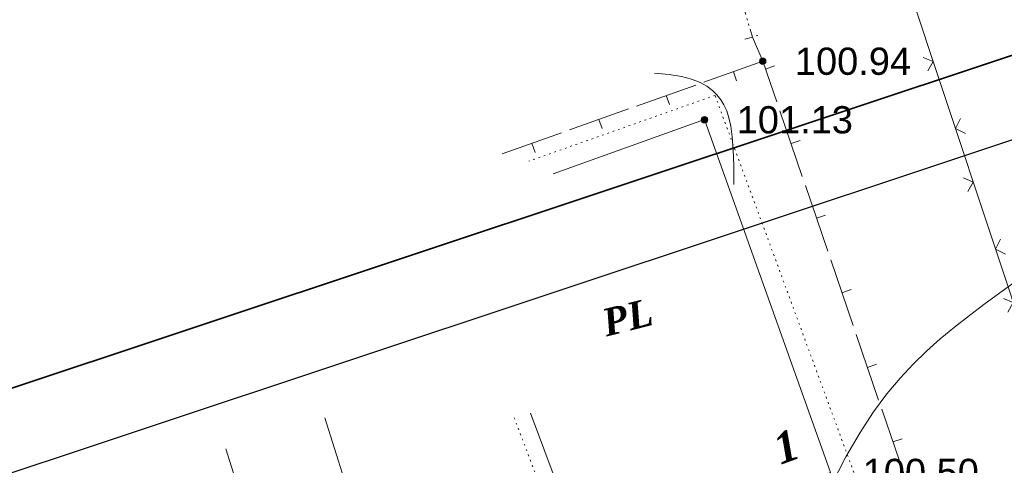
# Model space of a CAD drawing. Header units: millimetres. Extents: x 9396 to 25236, y 15106 to 31102.
# Tile 204 of 256: x 11337 to 11398, y 16704 to 16731. Entities that reach past the tile are written whole.
import ezdxf
from ezdxf.enums import TextEntityAlignment as Align

# ---------------------------------------------------------------- set-up
doc = ezdxf.new("R2010")
doc.units = ezdxf.units.MM
for name, pattern in [('DIVIDE', [1.25, 0.5, -0.25, 0, -0.25, 0, -0.25]), ('DOT', [0.25, 0, -0.25]), ('HIDDEN', [0.375, 0.25, -0.125])]:
    doc.linetypes.add(name, pattern=pattern)
for name, color, linetype, lineweight, true_color in [('1001010', 7, 'Continuous', 9, 0x000000), ('10010110', 7, 'Continuous', 20, 0xa25100), ('1070000', 7, 'DOT', 9, 0x000000), ('21100200', 7, 'HIDDEN', 0, 0x800080), ('3000105', 7, 'DIVIDE', 9, 0x000000), ('3000220', 7, 'Continuous', 9, 0x000000), ('3000260', 7, 'Continuous', 9, 0x000000)]:
    doc.layers.add(name, color=color, linetype=linetype, lineweight=lineweight, true_color=true_color)
doc.layers.add('Рамка', color=7, linetype='Continuous', lineweight=35)
doc.styles.add('10', font='timesbi.ttf', dxfattribs={"height": 0.001481})
doc.styles.add('9', font='timesbi.ttf', dxfattribs={"height": 0.001693})
doc.styles.add('F2', font='arial.ttf', dxfattribs={"height": 0.001693})

# ---------------------------------------------------------------- blocks, each defined once
blk = doc.blocks.new('SYMBOL21100200')
at = {"true_color": 0x800080}
h = blk.add_hatch(color=216, dxfattribs=at)
edge = h.paths.add_edge_path()
edge.add_arc((0, 0), 0.1, 0, 360)
at = {"color": 216, "linetype": 'Continuous', "lineweight": 0, "true_color": 0x800080}
blk.add_circle((0, 0), 0.1, dxfattribs=at)

msp = doc.modelspace()

# ---------------------------------------------------------------- linework, layer by layer
at = {"layer": '1001010', "color": 253}
msp.add_line((11379.129, 16725.284), (11369.714, 16721.914), dxfattribs=at)
for points in [[(11379.129, 16725.284, 0), (11386.978, 16703.357, 0), (11371.818, 16697.677, 0), (11368.309, 16707.042, 0)], [(11355.514, 16706.756, 0), (11358.518, 16697.217, 0), (11352.358, 16695.277, 0), (11349.354, 16704.816, 0)]]:
    msp.add_polyline3d(points, dxfattribs=at)
at = {"layer": '10010110'}
for points in [[(11376.024, 16728.169, 0), (11376.934, 16728.084, 0), (11377.698, 16727.958, 0), (11378.334, 16727.792, 0), (11378.856, 16727.592, 0), (11379.281, 16727.361, 0), (11379.627, 16727.103, 0), (11379.908, 16726.822, 0), (11380.143, 16726.521, 0), (11380.344, 16726.2, 0), (11380.515, 16725.836, 0), (11380.657, 16725.403, 0), (11380.771, 16724.874, 0), (11380.858, 16724.22, 0), (11380.919, 16723.417, 0), (11380.955, 16722.435, 0), (11380.966, 16721.249, 0)], [(11383.864, 16695.074, 0), (11384.989, 16697.959, 0), (11386.034, 16700.433, 0), (11387.012, 16702.541, 0), (11387.935, 16704.329, 0), (11388.813, 16705.844, 0), (11389.66, 16707.132, 0), (11390.486, 16708.239, 0), (11391.302, 16709.21, 0), (11392.122, 16710.088, 0), (11392.953, 16710.897, 0), (11393.808, 16711.657, 0), (11394.695, 16712.388, 0), (11395.625, 16713.111, 0), (11396.608, 16713.846, 0), (11397.653, 16714.613, 0), (11398.771, 16715.433, 0)]]:
    msp.add_polyline3d(points, dxfattribs=at)
at = {"layer": '1070000', "color": 253}
msp.add_polyline3d([(11367.303, 16706.754, 0), (11371.26, 16696.267, 0), (11388.672, 16702.698, 0), (11379.791, 16726.796, 0), (11368.206, 16722.704, 0)], dxfattribs=at)
at = {"layer": '3000105', "color": 253}
for p, q in [((11382.116, 16730.421), (11380.468, 16736.02)), ((11381.637, 16730.279), (11382.692, 16730.59))]:
    msp.add_line(p, q, dxfattribs=at)
at = {"layer": '3000220', "color": 253}
for p, q in [((11382.771, 16728.917), (11379.091, 16727.617)), ((11382.931, 16728.427), (11383.501, 16728.627)), ((11380.931, 16728.267), (11381.131, 16727.697)), ((11378.591, 16727.437), (11374.911, 16726.127)), ((11376.751, 16726.787), (11376.951, 16726.217)), ((11374.411, 16725.957), (11370.731, 16724.647)), ((11383.821, 16725.837), (11385.221, 16721.757)), ((11372.571, 16725.297), (11372.771, 16724.737)), ((11370.231, 16724.467), (11366.551, 16723.167)), ((11368.391, 16723.817), (11368.591, 16723.247)), ((11384.521, 16723.797), (11385.091, 16723.987)), ((11385.411, 16721.197), (11386.801, 16717.117)), ((11386.111, 16719.157), (11386.671, 16719.357)), ((11386.991, 16716.567), (11388.391, 16712.487)), ((11387.691, 16714.527), (11388.261, 16714.717)), ((11388.581, 16711.927), (11389.971, 16707.847)), ((11389.281, 16709.887), (11389.841, 16710.087)), ((11390.161, 16707.297), (11391.561, 16703.217)), ((11390.861, 16705.257), (11391.431, 16705.447))]:
    msp.add_line(p, q, dxfattribs=at)
msp.add_polyline3d([(11382.121, 16730.417, 0), (11382.771, 16728.917, 0), (11383.631, 16726.387, 0)], dxfattribs=at)
at = {"layer": '3000260', "color": 253}
for points in [[(11402.703, 16702.416, 0), (11399.598, 16710.137, 0), (11391.54, 16734.403, 0), (11379.06, 16772.961, 0), (11375.51, 16781.131, 0)], [(11393.031, 16728.317, 0), (11393.361, 16728.907, 0), (11392.751, 16729.157, 0)], [(11395.381, 16724.417, 0), (11394.751, 16724.737, 0), (11395.071, 16725.357, 0)], [(11395.521, 16720.817, 0), (11395.851, 16721.407, 0), (11395.241, 16721.667, 0)], [(11397.871, 16716.917, 0), (11397.241, 16717.237, 0), (11397.561, 16717.857, 0)], [(11398.011, 16713.327, 0), (11398.341, 16713.917, 0), (11397.731, 16714.167, 0)]]:
    msp.add_polyline3d(points, dxfattribs=at)
at = {"layer": 'Defpoints'}
msp.add_lwpolyline([(10925.945, 16879.977), (11350.547, 17021.149), (11444.251, 16739.315), (11019.649, 16598.144)], close=True, dxfattribs=at)
at = {"layer": 'Рамка'}
msp.add_lwpolyline([(10946.501, 16881.543), (11347.38, 17014.827), (11437.929, 16742.483), (11037.05, 16609.198)], close=True, dxfattribs=at)

# ---------------------------------------------------------------- block references
at = {"layer": '21100200', "xscale": 2, "yscale": 2, "zscale": 2}
for p in [(11382.758, 16728.917, 201.88), (11379.138, 16725.277, 202.26)]:
    msp.add_blockref('SYMBOL21100200', p, dxfattribs=at)

# ---------------------------------------------------------------- texts
at = {"layer": '1001010', "color": 253, "style": '9'}
msp.add_text('PL', height=1.693, rotation=14.1, dxfattribs=at).set_placement((11372.824, 16712.621), align=Align.MIDDLE_LEFT)
at = {"layer": '1001010', "color": 1, "true_color": 0xff0000, "style": '10'}
msp.add_text('1', height=1.903, rotation=19.8, dxfattribs=at).set_placement((11383.544, 16704.721), align=Align.MIDDLE_LEFT)
at = {"layer": '21100200', "color": 253, "style": 'F2'}
for s, p in [('100.94', (11384.758, 16728.917, 201.88)), ('101.13', (11381.138, 16725.277, 202.26)), ('100.50', (11388.978, 16703.357, 201))]:
    msp.add_text(s, height=1.693, dxfattribs=at).set_placement(p, align=Align.MIDDLE_LEFT)

doc.saveas('drawing.dxf')
